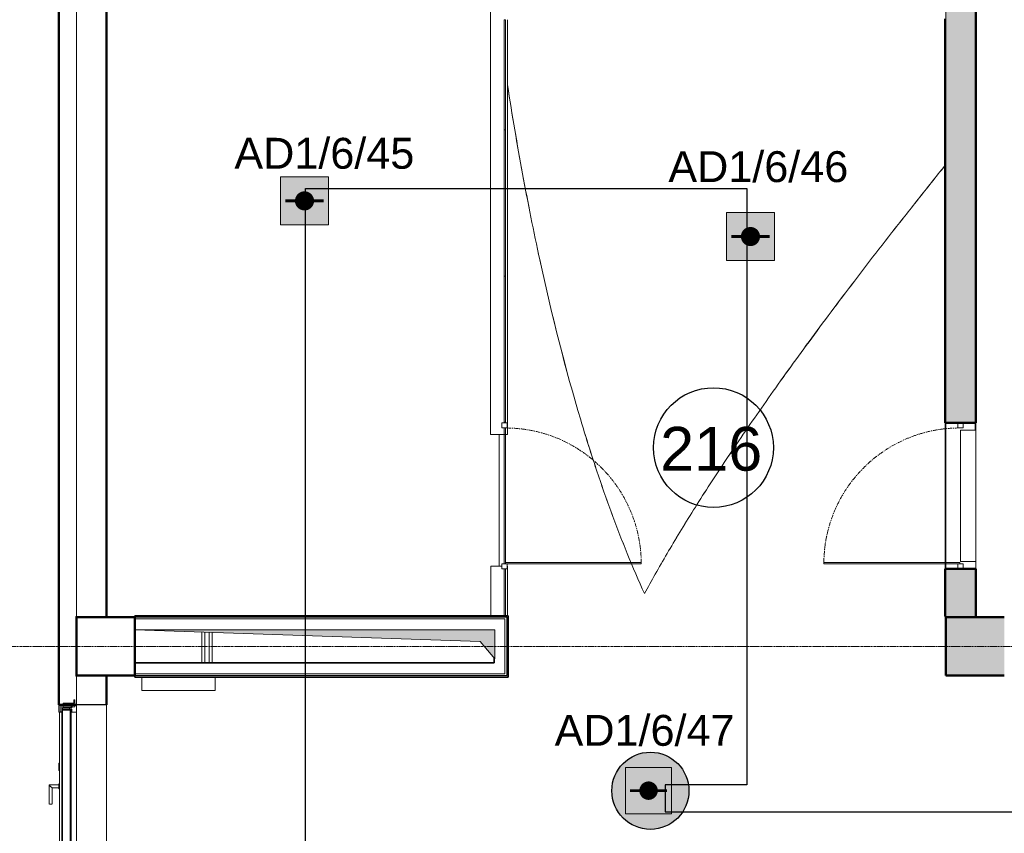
# Model space of a CAD drawing. Header units: millimetres. Extents: x -197461 to 862495, y -970068 to 63888.
# Tile 58 of 205: x -119340 to -112601, y -569734 to -564164. Entities that reach past the tile are written whole.
import ezdxf

# ---------------------------------------------------------------- set-up
doc = ezdxf.new("R2010")
doc.units = ezdxf.units.MM
for name, pattern in [('CENTER', [50.8, 31.75, -6.35, 6.35, -6.35]), ('Grid Line', [22.225, 12.7, -3.175, 3.175, -3.175]), ('Overhead', [3.96875, 2.38125, -1.5875])]:
    doc.linetypes.add(name, pattern=pattern)
doc.layers.get('0').update_dxf_attribs({"linetype": 'CONTINUOUS'})
for name, color, linetype, lineweight in [('A-AREA-IDEN', 252, 'CONTINUOUS', 25), ('A-DETL-GENF', 92, 'CONTINUOUS', 5), ('A-DETL-MEDM', 33, 'CONTINUOUS', 25), ('A-DETL-THIN', 151, 'CONTINUOUS', 5), ('A-Door', 252, 'CONTINUOUS', 0), ('A-FLOR', 192, 'CONTINUOUS', 5), ('A-Glaz-Curt', 4, 'CONTINUOUS', 0), ('A-Wall', 252, 'CONTINUOUS', 0), ('A-WALL-PATT', 111, 'CONTINUOUS', 50), ('G-IMPT', 8, 'CONTINUOUS', 5), ('I-WALL', 2, 'CONTINUOUS', 18), ('M-EQPM', 50, 'CONTINUOUS', 5), ('P-PIPE', 3, 'CONTINUOUS', 5), ('S-Cols', 52, 'CONTINUOUS', 0), ('S-GRID', 1, 'CONTINUOUS', 9)]:
    doc.layers.add(name, color=color, linetype=linetype, lineweight=lineweight)
doc.layers.add('UAS', color=240, linetype='CONTINUOUS')
doc.styles.add('ARIAL', font='arialbd.ttf')
doc.styles.add('Arial_3', font='arial.ttf', dxfattribs={"height": 300})

# ---------------------------------------------------------------- blocks, each defined once
blk = doc.blocks.new('PBL_BIOR_stiklotas_GEZE_02 - BIOR 1000 x 2100mm BIOR 1000 x 2100mm stiklojumā-4009174-Otrā stāva plāns uz atzīmes 3_400')
at = {"layer": 'A-Door'}
for p, q in [((455, 40), (455, 970)), ((465, 970), (455, 970)), ((465, 40), (465, 970)), ((-465, 53), (-500, 53)), ((-500, 53), (-500, 42)), ((-500, 32), (-500, 17)), ((-500, 17), (-465, 17)), ((-465, 17), (-465, 53)), ((465, 40), (455, 40)), ((500, 53), (465, 53)), ((465, 53), (465, 17)), ((465, 17), (500, 17)), ((500, 42), (500, 53)), ((500, 17), (500, 32))]:
    blk.add_line(p, q, dxfattribs=at)
at = {"layer": 'A-Door', "color": 250, "linetype": 'CENTER', "lineweight": 5}
blk.add_line((465, 40), (465, 970), dxfattribs=at)
blk.add_arc((465, 40), 930, 90, 180, dxfattribs=at)
blk = doc.blocks.new('PBL_BIOR_stiklotas_GEZE_02 - BIOR 1000 x 2100mm BIOR 1000 x 2100mm biroji-4009169-Otrā stāva plāns uz atzīmes 3_400')
at = {"layer": 'A-Door'}
for p, q in [((-500, 18), (-465, 18)), ((-465, 18), (-465, -18)), ((465, -18), (465, 18)), ((465, 18), (500, 18)), ((-465, -18), (-500, -18)), ((455, -5), (455, -935)), ((465, -5), (455, -5)), ((465, -5), (465, -935)), ((500, -18), (465, -18)), ((465, -935), (455, -935))]:
    blk.add_line(p, q, dxfattribs=at)
at = {"layer": 'A-Door', "color": 250, "linetype": 'CENTER', "lineweight": 5}
blk.add_line((465, -5), (465, -935), dxfattribs=at)
blk.add_arc((465, -5), 930, 180, 270, dxfattribs=at)
blk = doc.blocks.new('788507_788512_ventil compact cv22 h_ 500mm - wysokość 500mm-V1-Otrā stāva plāns uz atzīmes 3_400')
at = {"layer": 'M-EQPM', "color": 252}
for p, q in [((0, -9.7), (0, -102)), ((500, -9.7), (500, -102)), ((500, -102), (0, -102))]:
    blk.add_line(p, q, dxfattribs=at)
blk = doc.blocks.new('Door-Opening - 1500x9120-3382745-Otrā stāva plāns uz atzīmes 3_400')
at = {"layer": 'A-DETL-GENF', "linetype": 'Overhead'}
for p, q in [((741.8, 102.5), (-758.2, 102.5)), ((-758.2, -102.5), (741.8, -102.5))]:
    blk.add_line(p, q, dxfattribs=at)
at = {"layer": 'A-DETL-MEDM'}
for p, q in [((-758.2, 102.5), (-758.2, -102.5)), ((741.8, -102.5), (741.8, 102.5))]:
    blk.add_line(p, q, dxfattribs=at)
blk = doc.blocks.new('SchueCal_CurtainWall_3335844 - CurtainWall_3335844-3446197-Otrā stāva plāns uz atzīmes 3_400')
at = {"layer": 'A-Glaz-Curt', "lineweight": 18}
for p, q in [((-750, 214), (-750, 194)), ((-700, 214), (-750, 214)), ((-701.5, 203.9), (-748.5, 203.9)), ((-748.5, 203.9), (-748.5, 194)), ((-701.5, 194), (-701.5, 203.9)), ((-700, 194), (-700, 214)), ((700, 214), (700, 194)), ((750, 214), (700, 214)), ((748.5, 203.9), (701.5, 203.9)), ((701.5, 203.9), (701.5, 194)), ((748.5, 194), (748.5, 203.9)), ((750, 194), (750, 214)), ((-737, 185), (-762, 185)), ((-762, 185), (-762, 111)), ((-750, 194), (-700, 194)), ((-748.5, 194), (-701.5, 194)), ((-737, 105), (-737, 185)), ((-720, 188.7), (-730, 188.7)), ((-730, 188.7), (-730, 140)), ((-720, 140), (-730, 140)), ((-730, 140), (-730, 124)), ((-730, 140), (-720, 140)), ((-720, 140), (-720, 188.7)), ((-720, 124), (-720, 140)), ((-713, 189), (-713, 137)), ((713, 189), (-713, 189)), ((-713, 137), (713, 137)), ((700, 194), (750, 194)), ((701.5, 194), (748.5, 194)), ((713, 137), (713, 189)), ((730, 188.7), (720, 188.7)), ((720, 188.7), (720, 140)), ((730, 140), (720, 140)), ((720, 140), (720, 124)), ((720, 140), (730, 140)), ((730, 140), (730, 188.7)), ((730, 124), (730, 140)), ((762, 185), (737, 185)), ((737, 185), (737, 105)), ((762, 111), (762, 185)), ((-762, 111), (-785, 111)), ((-785, 111), (-785, 105)), ((-785, 105), (-737, 105)), ((-750, 130), (-750, 122)), ((-737.6, 130), (-750, 130)), ((-730, 124), (-750, 124)), ((-750, 124), (-750, 93)), ((-750, 122), (-737.6, 122)), ((-737.6, 122), (-737.6, 130)), ((-700, 124), (-720, 124)), ((-700, 93), (-700, 124)), ((720, 124), (700, 124)), ((700, 124), (700, 93)), ((750, 124), (730, 124)), ((737, 105), (785, 105)), ((750, 130), (737.6, 130)), ((737.6, 130), (737.6, 122)), ((737.6, 122), (750, 122)), ((750, 122), (750, 130)), ((750, 93), (750, 124)), ((785, 111), (762, 111)), ((785, 105), (785, 111))]:
    blk.add_line(p, q, dxfattribs=at)
at = {"layer": 'G-IMPT'}
for p, q in [((201.5, 280), (70.5, 280)), ((70.5, 278.7), (70.5, 270)), ((70.5, 270), (70.5, 261.3)), ((201.5, 213), (201.5, 280)), ((-699.5, 194), (-699.5, 209)), ((-699.5, 209), (699.5, 209)), ((70.5, 260), (181.5, 260)), ((175.2, 213), (175.2, 209)), ((175.2, 209), (175.2, 213)), ((207.7, 213), (175.2, 213)), ((181.5, 260), (181.5, 213)), ((207.7, 209), (207.7, 213)), ((207.7, 209), (207.7, 213)), ((350, 214), (300, 214)), ((300, 214), (300, 209)), ((350, 209), (350, 214)), ((699.5, 209), (699.5, 194)), ((-748.5, 194), (-701.5, 194)), ((-720, 188.7), (-715, 188.7)), ((-720, 140), (-715, 140)), ((-720, 140), (-715, 140)), ((-720, 137), (-715, 137)), ((-720, 137), (-715, 137)), ((-715, 137), (-720, 137)), ((-715, 140), (-715, 188.7)), ((-715, 188.7), (-713, 188.7)), ((-715, 130), (-715, 140)), ((-715, 140), (-713, 140)), ((-715, 140), (-713, 140)), ((-712, 189.1), (312, 189.1)), ((699.5, 194), (-699.5, 194)), ((-694, 194), (-694, 189.1)), ((-694, 189.1), (-694, 194)), ((294, 189.1), (294, 194)), ((294, 189.1), (294, 194)), ((701.5, 194), (748.5, 194)), ((713, 188.7), (715, 188.7)), ((713, 140), (715, 140)), ((713, 140), (715, 140)), ((715, 140), (715, 188.7)), ((715, 140), (715, 130)), ((715, 137), (720, 137)), ((720, 137), (715, 137)), ((715, 137), (720, 137)), ((720, 137), (715, 137)), ((-715, 134), (-719.9, 134)), ((-719.9, 134), (-719.9, 124)), ((-715, 124), (-715, 130)), ((-715, 130), (715, 130)), ((715, 130), (715, 124))]:
    blk.add_line(p, q, dxfattribs=at)
at = {"layer": 'G-IMPT', "flags": 128}
for points in [[(181.5, 260), (184.4, 262.9), (191.5, 270)], [(191.5, 270), (184.4, 262.9), (181.5, 260)], [(201.5, 280), (198.6, 277.1), (191.5, 270)], [(191.5, 270), (198.6, 277.1), (201.5, 280)]]:
    blk.add_lwpolyline(points, dxfattribs=at)
at = {"layer": 'G-IMPT'}
for start, end in [(0, 180), (180, 218.7141), (321.2859, 0)]:
    blk.add_arc((-642, 216.3), 12, start, end, dxfattribs=at)
blk = doc.blocks.new('SchueCal_CurtainWall_3335844 - Type 1-3525513-Otrā stāva plāns uz atzīmes 3_400')
blk.add_blockref('SchueCal_CurtainWall_3335844 - CurtainWall_3335844-3446197-Otrā stāva plāns uz atzīmes 3_400', (0, 0))
blk = doc.blocks.new('System Panel - pbl - bior - geze starpsienas stiklojums-3822452-Otrā stāva plāns uz atzīmes 3_400')
at = {"layer": 'A-Glaz-Curt', "lineweight": 18}
for p, q in [((377.5, 10), (-377.5, 10)), ((-377.5, 10), (-377.5, 0)), ((-377.5, 0), (377.5, 0)), ((377.5, 0), (377.5, 10))]:
    blk.add_line(p, q, dxfattribs=at)
blk = doc.blocks.new('System Panel - pbl - bior - geze starpsienas stiklojums-3822423-Otrā stāva plāns uz atzīmes 3_400')
at = {"layer": 'A-Glaz-Curt'}
h = blk.add_hatch(dxfattribs=at)
h.set_pattern_fill('FP_4', color=151, style=0, pattern_type=2)
h.set_pattern_definition([(270, (2.5, 5), (1100, 7e-14), [])])
h.paths.add_polyline_path([(-415, 10), (-460, 10), (-460, 0), (-415, 0.5)], flags=0)
at = {"layer": 'A-Glaz-Curt', "lineweight": 18}
for p, q in [((-495, 10), (-500, 10)), ((-500, 10), (-500, 0)), ((-500, 0), (-495, 0)), ((-495, 0), (-495, 10))]:
    blk.add_line(p, q, dxfattribs=at)
at = {"layer": 'A-Glaz-Curt', "color": 255}
for p, q in [((-460, 10), (470, 10)), ((470, 0), (-460, 0))]:
    blk.add_line(p, q, dxfattribs=at)
blk = doc.blocks.new('System Panel - pbl - bior - geze starpsienas stiklojums-3822394-Otrā stāva plāns uz atzīmes 3_400')
at = {"layer": 'A-Glaz-Curt', "lineweight": 18}
for p, q in [((162.5, 10), (-157.5, 10)), ((-157.5, 10), (-157.5, 0)), ((-157.5, 0), (162.5, 0)), ((162.5, 0), (162.5, 10))]:
    blk.add_line(p, q, dxfattribs=at)
blk = doc.blocks.new('System Panel - pbl - bior - geze starpsienas stiklojums-3633784-Otrā stāva plāns uz atzīmes 3_400')
at = {"layer": 'A-Glaz-Curt', "lineweight": 18}
for p, q in [((500, 10), (-500, 10)), ((-500, 10), (-500, 0)), ((-500, 0), (500, 0)), ((500, 0), (500, 10))]:
    blk.add_line(p, q, dxfattribs=at)
blk = doc.blocks.new('PBL_telpnu_numeracija_0001 - PBL telpas NUMERĀCIJA-1342367-Otrā stāva plāns uz atzīmes 3_400')
at = {"layer": 'A-AREA-IDEN'}
blk.add_circle((0.034, 0.024), 2.733, dxfattribs=at)
blk = doc.blocks.new('AD-proj')
at = {"lineweight": 5}
blk.add_lwpolyline([(-250, -250), (250, -250), (250, 250), (-250, 250)], close=True, dxfattribs=at)
at = {"const_width": 30}
blk.add_lwpolyline([(-200, 0), (200, 0)], dxfattribs=at)
at = {"const_width": 100}
blk.add_lwpolyline([(-50, 0, 1), (50, 0, 1)], format="xyb", close=True, dxfattribs=at)

msp = doc.modelspace()

# ---------------------------------------------------------------- hatches: boundary and pattern name
at = {"layer": 'A-DETL-GENF', "true_color": 0x636466}
msp.add_hatch(color=251, dxfattribs=at).paths.add_polyline_path([(-116088.46219, -568539.39191), (-116088.46219, -568341.89191), (-118545.96639, -568342.05761), (-116187.92672, -568420.20628), (-116088.53606, -568539.3034)], flags=0)
at = {"layer": 'A-Wall', "true_color": 0x636466}
msp.add_hatch(color=251, dxfattribs=at).paths.add_polyline_path([(-118750.96639, -568249.39191), (-118745.96639, -568249.39191), (-118745.96639, -562359.39191), (-118750.96639, -562359.39191), (-118750.96639, -567898.27221)], flags=0)
h = msp.add_hatch(color=251, dxfattribs=at)
h.paths.add_polyline_path([(-113000.97295, -568249.39191), (-113000.9282, -568249.39191), (-113000.97295, -567924.42702), (-113005.9282, -567924.42702), (-113005.9282, -568249.39191)], flags=0)
h.paths.add_polyline_path([(-113000.9282, -566924.42702), (-113000.96639, -564159.29896), (-113005.9282, -564159.29896), (-113005.9282, -566924.42702), (-113000.97295, -566924.42702)], flags=0)
h.paths.add_polyline_path([(-113000.9282, -563954.29896), (-113000.9282, -562359.39191), (-112800.9282, -562359.39191), (-112801.08522, -562354.39191), (-113005.9282, -562354.39191), (-113005.9282, -563954.29896)], flags=0)
h = msp.add_hatch(color=251, dxfattribs=at)
h.paths.add_polyline_path([(-112795.94642, -568249.39191), (-112795.9282, -568249.39191), (-112795.94642, -567924.42702), (-112800.9282, -567924.42702), (-112800.9282, -568249.39191)], flags=0)
h.paths.add_polyline_path([(-112800.9282, -566924.42702), (-112795.9282, -566924.42702), (-112795.9282, -562354.39191), (-112800.9282, -562354.39676), (-112800.9282, -566616.20981)], flags=0)
h = msp.add_hatch(color=251, dxfattribs=at)
h.paths.add_polyline_path([(-118750.95998, -570549.39191), (-118745.96639, -570549.39191), (-118745.96639, -570354.39191), (-118750.96639, -570354.39191), (-118750.96639, -570549.39191)], flags=0)
h.paths.add_polyline_path([(-118750.95998, -568854.39191), (-118745.96639, -568854.39191), (-118745.96639, -568659.39191), (-118750.96639, -568659.39191), (-118750.96639, -568854.39191)], flags=0)
at = {"layer": 'A-WALL-PATT', "true_color": 0x636466}
h = msp.add_hatch(color=251, dxfattribs=at)
h.paths.add_polyline_path([(-112800.9282, -568249.39191), (-112801.08522, -567924.42702), (-113000.9282, -567924.42702), (-113000.9282, -568249.39191), (-112801.08522, -568249.39191)], flags=0)
h.paths.add_polyline_path([(-112805.96639, -566924.42702), (-112800.9282, -566924.42702), (-112801.08522, -562359.39191), (-113000.9282, -562359.39191), (-113000.9282, -566924.42702), (-112894.37257, -566924.42702)], flags=0)
at = {"layer": 'S-Cols', "true_color": 0x636466}
msp.add_hatch(color=251, dxfattribs=at).paths.add_polyline_path([(-112820.3449, -568654.39191), (-112600.96639, -568654.39191), (-112600.96639, -568254.39191), (-113000.96639, -568254.39191), (-113000.96639, -568654.39141)], flags=0)
at = {"layer": 'UAS', "lineweight": 50, "true_color": 0xffffff}
h = msp.add_hatch(color=7, dxfattribs=at)
h.dxf.hatch_style = 1
h.paths.add_polyline_path([(-117423.33541, -565404.7829), (-117357.86447, -565404.7829, 1)], flags=16)
h.paths.add_polyline_path([(-117226.92259, -565568.46025), (-117226.92259, -565241.10555), (-117554.27728, -565241.10555), (-117554.27728, -565568.46025)])
h = msp.add_hatch(color=7, dxfattribs=at)
h.dxf.hatch_style = 1
h.paths.add_polyline_path([(-114371.06374, -565648.80278), (-114305.5928, -565648.80278, 1)], flags=16)
h.paths.add_polyline_path([(-114174.65092, -565812.48013), (-114174.65092, -565485.12543), (-114502.00561, -565485.12543), (-114502.00561, -565812.48013)])
h = msp.add_hatch(color=7, dxfattribs=at)
h.dxf.hatch_style = 1
h.paths.add_polyline_path([(-115004.21226, -569442.3273, -1), (-115067.2992, -569442.3273, -1)], flags=0)
h.paths.add_polyline_path([(-115193.47306, -569284.60997), (-115193.47306, -569600.04463), (-114878.0384, -569600.04463), (-114878.0384, -569284.60997)], flags=16)
h.paths.add_polyline_path([(-114759.17456, -569443.04448, 1), (-115287.22186, -569443.04448, 1)])
h.paths.add_polyline_path([(-114878.0384, -569600.04463), (-115193.47306, -569600.04463), (-115193.47306, -569284.60997), (-114878.0384, -569284.60997)], flags=16)

# ---------------------------------------------------------------- linework, layer by layer
at = {"layer": 'A-DETL-THIN', "color": 251, "true_color": 0x636466}
for p, q in [((-116088.46219, -568341.89191), (-118550.96639, -568341.89191)), ((-118550.96639, -568341.89191), (-116187.92672, -568420.20628)), ((-116088.46219, -568539.39191), (-116088.46219, -568341.89191)), ((-116187.92672, -568420.20628), (-116088.46219, -568539.39191))]:
    msp.add_line(p, q, dxfattribs=at)
at = {"layer": 'A-FLOR', "color": 251, "true_color": 0x636466}
for p, q in [((-116116.97429, -567004.38794), (-116116.97429, -562159.39191)), ((-116001.58259, -564164.38384), (-116001.52007, -564611.06644)), ((-116001.20343, -564612.24236), (-116001.20343, -567004.37985)), ((-113000.97295, -567924.42702), (-113000.97295, -566924.42702)), ((-112801.08279, -566924.42702), (-112801.08522, -566974.40839)), ((-116059.08259, -567004.38794), (-116116.97429, -567004.38794)), ((-116001.20343, -567004.37985), (-116059.08259, -567004.37985)), ((-116059.08259, -567004.37985), (-116059.08259, -567904.38792)), ((-112900.94453, -566974.40354), (-112900.98826, -567874.40341)), ((-112801.08522, -566974.40839), (-112900.94453, -566974.40354)), ((-112900.98826, -567874.40341), (-112795.9282, -567874.40852)), ((-112795.9282, -567874.40852), (-112795.93063, -567924.42702)), ((-116116.46522, -568244.39191), (-116116.46522, -567904.38792)), ((-116116.46522, -567904.38792), (-116059.08259, -567904.38792)), ((-116059.08259, -567904.37984), (-116038.96219, -567904.37984)), ((-116002.96219, -567904.37984), (-116001.02133, -567904.37984)), ((-116001.02133, -567904.37984), (-116001.02133, -568244.39191)), ((-118750.96639, -568249.39191), (-118750.96639, -568254.39191)), ((-113000.97295, -568254.39191), (-113000.97295, -568249.39191)), ((-112805.96639, -568249.39191), (-112805.96639, -568254.39191)), ((-112795.94642, -568249.39191), (-112795.94665, -568254.05615)), ((-112795.94665, -568254.05615), (-112600.9591, -568254.06563)), ((-118550.96639, -568654.73947), (-118750.96639, -568654.76736)), ((-118750.96639, -568654.76736), (-118750.96639, -568659.39191))]:
    msp.add_line(p, q, dxfattribs=at)
for points, knots in [([(-116001.52007, -564611.06644), (-115985.54053, -564713.99148), (-115952.36801, -564918.24209), (-115898.98072, -565220.0336), (-115841.92949, -565516.59855), (-115720.45337, -566098.44585), (-115574.57899, -566672.71639), (-115401.17135, -567224.65216), (-115312.79607, -567478.93309), (-115239.0633, -567675.19172), (-115163.3066, -567866.63264), (-115104.19034, -568004.39807), (-115063.76014, -568093.6988)], [0, 0, 0, 0, 0.0769230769, 0.1538461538, 0.2307692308, 0.3076923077, 0.6153846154, 0.7115384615, 0.8076923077, 0.8557692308, 0.9038461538, 1, 1, 1, 1]), ([(-115063.76014, -568093.6988), (-115104.17669, -568004.42823), (-115163.27298, -567866.70931), (-115239.0041, -567675.33303), (-115312.71198, -567479.14067), (-115401.05742, -567224.9456), (-115574.40651, -566673.19619), (-115720.23164, -566099.11956), (-115841.66673, -565517.46872), (-115898.6987, -565221.00391), (-115952.06796, -564919.3143), (-115985.22928, -564715.13266), (-116001.20343, -564612.24236)], [-1, -1, -1, -1, -0.9038461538, -0.8557692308, -0.8076923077, -0.7115384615, -0.6153846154, -0.3076923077, -0.2307692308, -0.1538461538, -0.0769230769, 0, 0, 0, 0]), ([(-113006.04248, -565161.35744), (-113069.13987, -565239.83837), (-113194.1473, -565396.37819), (-113433.97295, -565701.15225), (-113713.69551, -566065.254), (-114015.52065, -566472.26303), (-114284.96745, -566850.47863), (-114523.48352, -567201.00818), (-114732.51649, -567524.95908), (-114883.36104, -567773.70231), (-114990.72674, -567960.50272), (-115040.1369, -568049.96363), (-115063.76014, -568093.6988)], [-0.99837077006, -0.99837077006, -0.99837077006, -0.99837077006, -0.9375, -0.875, -0.75, -0.625, -0.5, -0.375, -0.25, -0.125, -0.0625, 0, 0, 0, 0]), ([(-115063.76014, -568093.6988), (-115040.13581, -568049.97211), (-114990.72358, -567960.52867), (-114883.35414, -567773.76515), (-114732.50572, -567525.07184), (-114523.46946, -567201.18721), (-114284.95155, -566850.7306), (-114015.50445, -566472.59492), (-113713.68067, -566065.67308), (-113433.96067, -565701.65031), (-113194.14006, -565396.9456), (-113069.13671, -565240.44307), (-113006.04262, -565161.98235)], [0, 0, 0, 0, 0.0625, 0.125, 0.25, 0.375, 0.5, 0.625, 0.75, 0.875, 0.9375, 0.99836859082, 0.99836859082, 0.99836859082, 0.99836859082])]:
    msp.add_open_spline(points, degree=3, knots=knots, dxfattribs=at)
at = {"layer": 'A-Wall', "color": 251, "lineweight": 50, "true_color": 0x636466}
for p, q in [((-119071.96639, -561833.39191), (-119071.96639, -568854.39191)), ((-118745.96639, -568249.39191), (-118745.96639, -562359.39191)), ((-112795.9282, -566924.42702), (-112795.9282, -562354.39191)), ((-113005.9282, -564159.29896), (-113005.9282, -566924.42702)), ((-113005.9282, -566924.42702), (-112795.9282, -566924.42702)), ((-112795.9282, -567924.42702), (-113005.9282, -567924.42702)), ((-113005.9282, -567924.42702), (-113005.9282, -568249.39191)), ((-112795.9282, -568249.39191), (-112795.9282, -567924.42702)), ((-118745.96639, -568854.39191), (-118745.96639, -568659.39191)), ((-119071.96639, -568854.39191), (-118950.96639, -568854.39191))]:
    msp.add_line(p, q, dxfattribs=at)
at = {"layer": 'A-Wall', "color": 251, "lineweight": 5, "true_color": 0x636466}
for p, q in [((-119070.96639, -561833.39191), (-119070.96639, -568854.39191)), ((-118950.96639, -562359.39191), (-118950.96639, -568249.39191)), ((-118950.96639, -568249.39191), (-118950.96639, -562359.39191)), ((-118750.96639, -562359.39191), (-118750.96639, -568249.39191)), ((-113000.9282, -562359.39191), (-113000.9282, -566924.42702)), ((-112800.9282, -562359.39191), (-112800.9282, -566924.42702)), ((-113005.9282, -567924.42702), (-113005.9282, -566924.42702)), ((-112795.9282, -566924.42702), (-112795.9282, -567924.42702)), ((-113000.9282, -567924.42702), (-113000.9282, -568249.39191)), ((-112800.9282, -567924.42702), (-112800.9282, -568249.39191)), ((-118950.96639, -568249.39191), (-118745.96639, -568249.39191)), ((-116005.96219, -568254.39191), (-118550.96511, -568254.39191)), ((-116018.46219, -568266.89191), (-118550.96511, -568266.89191)), ((-116018.46219, -568641.89191), (-116018.46219, -568266.89191)), ((-116005.96219, -568654.39191), (-116005.96219, -568254.39191)), ((-113005.9282, -568249.39191), (-112795.9282, -568249.39191)), ((-118745.96639, -568659.39191), (-118950.96639, -568659.39191)), ((-118950.96639, -568659.39191), (-118950.96639, -568854.39191)), ((-118950.96639, -568854.39191), (-118950.96639, -568659.39191)), ((-118750.96639, -568659.39191), (-118750.96639, -568854.39191)), ((-116018.46219, -568641.89191), (-118550.96639, -568641.89191)), ((-116005.96219, -568654.39191), (-118550.96639, -568654.39191))]:
    msp.add_line(p, q, dxfattribs=at)
at = {"layer": 'A-Wall', "color": 251, "true_color": 0x636466}
for p, q in [((-118955.96639, -568659.39191), (-118955.96639, -568249.39191)), ((-118955.96639, -568249.39191), (-118950.96639, -568249.39191)), ((-118950.96639, -568659.39191), (-118955.96639, -568659.39191))]:
    msp.add_line(p, q, dxfattribs=at)
at = {"layer": 'I-WALL', "color": 251, "lineweight": 35, "true_color": 0x636466}
for p, q in [((-115995.96219, -568244.39191), (-118550.96511, -568244.39191)), ((-118550.96511, -568244.39191), (-118550.96511, -568341.89191)), ((-115995.96219, -568664.39191), (-115995.96219, -568244.39191)), ((-116093.46219, -568566.89191), (-118550.96639, -568566.89191)), ((-118550.96639, -568566.89191), (-118550.96639, -568664.39191)), ((-116093.46219, -568533.40054), (-116093.46219, -568566.89191)), ((-118550.96639, -568664.39191), (-115995.96219, -568664.39191))]:
    msp.add_line(p, q, dxfattribs=at)
at = {"layer": 'P-PIPE', "color": 251, "true_color": 0x636466}
for p, q in [((-118093.6754, -568357.04716), (-118093.6287, -568566.89191)), ((-118072.2927, -568566.89191), (-118072.33924, -568357.75427)), ((-118043.67503, -568358.70424), (-118043.6287, -568566.89191)), ((-118022.2927, -568566.89191), (-118022.33887, -568359.41135))]:
    msp.add_line(p, q, dxfattribs=at)
at = {"layer": 'S-Cols', "color": 251, "lineweight": 50, "true_color": 0x636466}
for p, q in [((-118950.96639, -568254.39191), (-118950.96639, -568654.39191)), ((-118550.96639, -568254.39191), (-118950.96639, -568254.39191)), ((-118550.96639, -568654.39191), (-118550.96639, -568254.39191)), ((-113000.96639, -568254.39191), (-113000.96639, -568654.39191)), ((-112600.96639, -568254.39191), (-113000.96639, -568254.39191)), ((-118950.96639, -568654.39191), (-118550.96639, -568654.39191)), ((-113000.96639, -568654.39191), (-112600.96639, -568654.39191))]:
    msp.add_line(p, q, dxfattribs=at)
at = {"layer": 'S-GRID', "color": 251, "linetype": 'Grid Line', "true_color": 0x636466}
msp.add_line((-84476.21451, -568454.39191), (-124800.96639, -568454.39191), dxfattribs=at)
at = {"layer": 'UAS', "color": 1}
msp.add_lwpolyline([(-84389.52139, -573934.12589), (-117383.49663, -573934.12589), (-117383.49663, -565319.41468), (-114364.24789, -565319.41468), (-114364.24789, -569401.91485), (-114921.82743, -569401.91485), (-114921.82743, -569587.66257), (-112353.53226, -569587.66257), (-112353.53226, -565427.33639), (-101990.6816, -565427.33639), (-101990.6816, -569677.78276), (-101939.62307, -569677.78276), (-101939.62307, -565427.33639), (-89482.10232, -565427.33639)], dxfattribs=at)
at = {"layer": 'UAS', "color": 1, "lineweight": 30}
msp.add_circle((-115023.19821, -569443.04448), 264.02365, dxfattribs=at)

# ---------------------------------------------------------------- block references
at = {"layer": 'A-AREA-IDEN', "color": 251, "true_color": 0x636466, "xscale": 149.9999999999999, "yscale": 149.9999999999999, "zscale": 149.9999999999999}
msp.add_blockref('PBL_telpnu_numeracija_0001 - PBL telpas NUMERĀCIJA-1342367-Otrā stāva plāns uz atzīmes 3_400', (-114596.69165, -567097.70815), dxfattribs=at)
at = {"layer": 'A-Door', "color": 251, "true_color": 0x636466}
for name, p, rotation in [('PBL_BIOR_stiklotas_GEZE_02 - BIOR 1000 x 2100mm BIOR 1000 x 2100mm stiklojumā-4009174-Otrā stāva plāns uz atzīmes 3_400', (-116055.96219, -567424.42702), 269.9999999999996), ('PBL_BIOR_stiklotas_GEZE_02 - BIOR 1000 x 2100mm BIOR 1000 x 2100mm biroji-4009169-Otrā stāva plāns uz atzīmes 3_400', (-112900.9282, -567424.42702), 270.0000000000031), ('Door-Opening - 1500x9120-3382745-Otrā stāva plāns uz atzīmes 3_400', (-118848.46639, -569596.20325), 89.99999999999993)]:
    msp.add_blockref(name, p, dxfattribs=dict(at, rotation=rotation))
at = {"layer": 'A-Glaz-Curt', "color": 251, "true_color": 0x636466}
for name, p, rotation in [('System Panel - pbl - bior - geze starpsienas stiklojums-3822452-Otrā stāva plāns uz atzīmes 3_400', (-116023.96219, -564541.89185), 269.9999999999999), ('System Panel - pbl - bior - geze starpsienas stiklojums-3633784-Otrā stāva plāns uz atzīmes 3_400', (-116023.96219, -565419.39191), 269.9999999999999), ('System Panel - pbl - bior - geze starpsienas stiklojums-3633784-Otrā stāva plāns uz atzīmes 3_400', (-116023.96219, -566419.39191), 269.9999999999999), ('System Panel - pbl - bior - geze starpsienas stiklojums-3822423-Otrā stāva plāns uz atzīmes 3_400', (-116023.96219, -567419.39191), 269.9999999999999), ('System Panel - pbl - bior - geze starpsienas stiklojums-3822394-Otrā stāva plāns uz atzīmes 3_400', (-116023.96219, -568081.89191), 269.9999999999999), ('SchueCal_CurtainWall_3335844 - Type 1-3525513-Otrā stāva plāns uz atzīmes 3_400', (-118857.96639, -569604.39191), 89.99999999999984)]:
    msp.add_blockref(name, p, dxfattribs=dict(at, rotation=rotation))
at = {"layer": 'M-EQPM', "color": 251, "true_color": 0x636466}
msp.add_blockref('788507_788512_ventil compact cv22 h_ 500mm - wysokość 500mm-V1-Otrā stāva plāns uz atzīmes 3_400', (-118502.92981, -568654.69846), dxfattribs=at)
at = {"layer": 'UAS'}
for p, xscale, yscale, zscale in [((-117390.59994, -565404.7829), 0.6547093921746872, 0.6547093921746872, 0.6547093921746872), ((-114338.32827, -565648.80278), 0.6547093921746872, 0.6547093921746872, 0.6547093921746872), ((-115035.75573, -569442.3273), 0.6308693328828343, 0.6308693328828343, 0.6308693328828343)]:
    msp.add_blockref('AD-proj', p, dxfattribs=dict(at, xscale=xscale, yscale=yscale, zscale=zscale))

# ---------------------------------------------------------------- texts
at = {"layer": 'A-AREA-IDEN', "color": 251, "lineweight": 9, "true_color": 0x636466, "insert": (-114956.81175, -566951.82897), "char_height": 300, "width": 865.8225, "attachment_point": 1, "style": 'Arial_3'}
msp.add_mtext('216', dxfattribs=at)

# ---------------------------------------------------------------- next in the draw order: texts
at = {"layer": 'UAS', "color": 251, "linetype": 'Continuous', "lineweight": 20, "true_color": 0x636466, "char_height": 211.4384766, "width": 1051.7117129, "attachment_point": 5, "style": 'ARIAL', "bg_fill": 3, "box_fill_scale": 1.1, "bg_fill_color": 256, "bg_fill_transparency": 0}
for s, insert in [('\\A1;{\\fArial|b0|i0|c186|p34;\\C1;AD1/6/45}', (-117254.83063, -565080.39939)), ('\\A1;{\\fArial|b0|i0|c186|p34;\\C1;AD1/6/46}', (-114284.59257, -565171.85634)), ('\\A1;{\\fArial|b0|i0|c186|p34;\\C1;AD1/6/47}', (-115063.15427, -569030.87713))]:
    msp.add_mtext(s, dxfattribs=dict(at, insert=insert))

doc.saveas('drawing.dxf')
